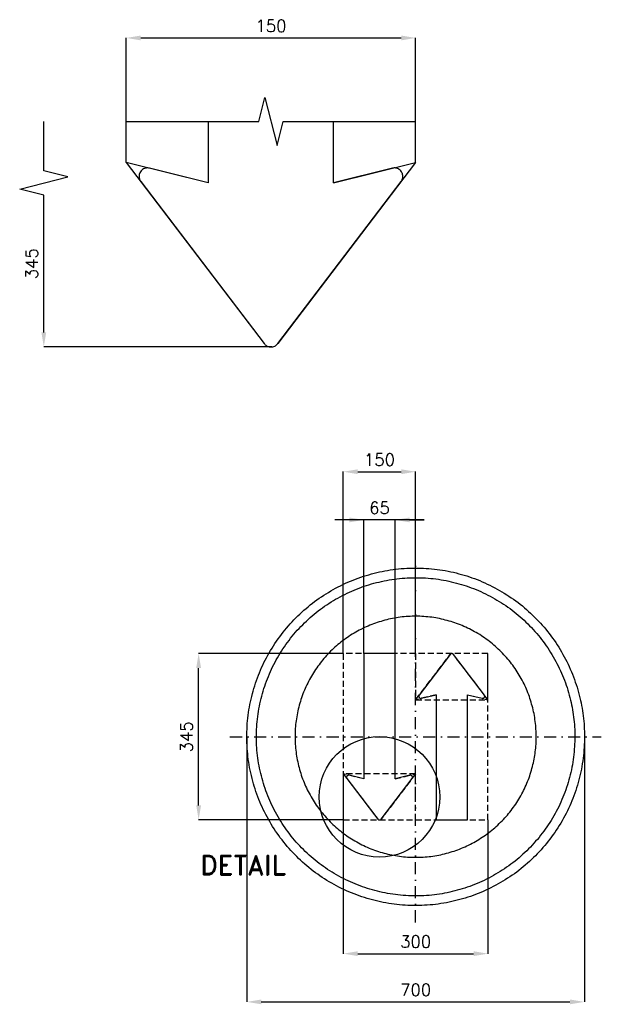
# Model space of a CAD drawing. Header units: millimetres. Extents: x -466 to 14259, y -200 to 2037.
import ezdxf

# ---------------------------------------------------------------- set-up
doc = ezdxf.new("R2010")
doc.units = ezdxf.units.MM
doc.header["$LTSCALE"] = 5
doc.linetypes.add('ČERCHOVANÁX2', pattern=[2, 1, -0.5, 0, -0.5])
doc.linetypes.add('ČÁRKOVANÁX2', pattern=[1.5, 1, -0.5])
doc.layers.add('Kóty', color=2, linetype='Continuous')
doc.layers.add('Značka', color=7, linetype='Continuous')
doc.styles.get("Standard").update_dxf_attribs({"font": 'romand.shx', "height": 25})
doc.dimstyles.get("Standard").update_dxf_attribs({"dimtxt": 25, "dimasz": 30, "dimexe": 0.18, "dimexo": 0.0625, "dimgap": 12.5, "dimtad": 1, "dimdec": 0, "dimzin": 0, "dimdsep": 46, "dimtxsty": 'Standard', "dimcen": 0.09, "dimadec": 0, "dimazin": 0, "dimtfac": 1, "dimtdec": 0, "dimtofl": 0, "dimtmove": 0, "dimatfit": 3, "dimfxl": 1, "dimtolj": 1, "dimtzin": 0, "dimarcsym": 0})

# ---------------------------------------------------------------- blocks, each defined once
blk = doc.blocks.new('*D0')
at = {"layer": 'Defpoints', "color": 0, "transparency": 16777216}
for p in [(205, 182.5), (505, 182.5), (505, -95)]:
    blk.add_point(p, dxfattribs=at)
at = {"layer": 'Kóty', "color": 0, "lineweight": -2, "transparency": 16777216}
for p, q in [((205, 182.4), (205, -95.2)), ((505, 182.4), (505, -95.2)), ((235, -95), (475, -95))]:
    blk.add_line(p, q, dxfattribs=at)
at = {"layer": 'Kóty', "color": 0, "transparency": 16777216}
for points in [[(235, -90), (235, -100), (205, -95)], [(475, -90), (475, -100), (505, -95)]]:
    blk.add_solid(points, dxfattribs=at)
at = {"layer": 'Kóty', "color": 0, "transparency": 16777216, "insert": (355, -70), "char_height": 25, "attachment_point": 5}
blk.add_mtext('\\A1;300', dxfattribs=at)
blk = doc.blocks.new('*D1')
at = {"layer": 'Defpoints', "color": 0, "transparency": 16777216}
for p in [(5, 355), (705, 355), (705, -195)]:
    blk.add_point(p, dxfattribs=at)
at = {"layer": 'Kóty', "color": 0, "lineweight": -2, "transparency": 16777216}
for p, q in [((5, 354.9), (5, -195.2)), ((705, 354.9), (705, -195.2)), ((35, -195), (675, -195))]:
    blk.add_line(p, q, dxfattribs=at)
at = {"layer": 'Kóty', "color": 0, "transparency": 16777216}
for points in [[(35, -190), (35, -200), (5, -195)], [(675, -190), (675, -200), (705, -195)]]:
    blk.add_solid(points, dxfattribs=at)
at = {"layer": 'Kóty', "color": 0, "transparency": 16777216, "insert": (355, -170), "char_height": 25, "attachment_point": 5}
blk.add_mtext('\\A1;700', dxfattribs=at)
blk = doc.blocks.new('*D2')
at = {"layer": 'Defpoints', "color": 0, "transparency": 16777216}
for p in [(-95, 527.5), (205, 527.5), (205, 182.5)]:
    blk.add_point(p, dxfattribs=at)
at = {"layer": 'Kóty', "color": 0, "lineweight": -2, "transparency": 16777216}
for p, q in [((204.9, 527.5), (-95.2, 527.5)), ((-95, 212.5), (-95, 497.5)), ((204.9, 182.5), (-95.2, 182.5))]:
    blk.add_line(p, q, dxfattribs=at)
at = {"layer": 'Kóty', "color": 0, "transparency": 16777216}
for points in [[(-100, 497.5), (-90, 497.5), (-95, 527.5)], [(-100, 212.5), (-90, 212.5), (-95, 182.5)]]:
    blk.add_solid(points, dxfattribs=at)
at = {"layer": 'Kóty', "color": 0, "transparency": 16777216, "insert": (-120, 355), "char_height": 25, "attachment_point": 5, "rotation": 90}
blk.add_mtext('\\A1;345', dxfattribs=at)
blk = doc.blocks.new('*D3')
at = {"layer": 'Defpoints', "color": 0, "transparency": 16777216}
for p in [(355, 905), (205, 527.5), (355, 527.5)]:
    blk.add_point(p, dxfattribs=at)
at = {"layer": 'Kóty', "color": 0, "lineweight": -2, "transparency": 16777216}
for p, q in [((205, 527.6), (205, 905.2)), ((235, 905), (325, 905)), ((355, 527.6), (355, 905.2))]:
    blk.add_line(p, q, dxfattribs=at)
at = {"layer": 'Kóty', "color": 0, "transparency": 16777216}
for points in [[(235, 910), (235, 900), (205, 905)], [(325, 910), (325, 900), (355, 905)]]:
    blk.add_solid(points, dxfattribs=at)
at = {"layer": 'Kóty', "color": 0, "transparency": 16777216, "insert": (280, 930), "char_height": 25, "attachment_point": 5}
blk.add_mtext('\\A1;150', dxfattribs=at)

msp = doc.modelspace()

# ---------------------------------------------------------------- linework, layer by layer
at = {"layer": 'Kóty'}
for p, q in [((-245, 1546.6), (-245, 1805)), ((-215, 1804.9), (325, 1804.9)), ((355, 1546.6), (355, 1805)), ((-416.1, 1529), (-416.1, 1631.6)), ((-416.1, 1194), (-416.1, 1479)), ((57, 1164), (-416.1, 1164)), ((372.5, 805), (187.5, 805)), ((247.5, 527.6), (247.5, 805.2)), ((312.5, 527.6), (312.5, 805.2)), ((342.5, 805), (372.5, 805))]:
    msp.add_line(p, q, dxfattribs=at)
msp.add_lwpolyline([(-416.1, 1479), (-466.1, 1491.5), (-366.1, 1516.5), (-416.1, 1529)], dxfattribs=at)
for points in [[(-215, 1809.9), (-215, 1799.9), (-245, 1804.9)], [(325, 1809.9), (325, 1799.9), (355, 1804.9)], [(-421.1, 1194), (-411.1, 1194), (-416.1, 1164)], [(217.5, 810), (217.5, 800), (247.5, 805)], [(342.5, 810), (342.5, 800), (312.5, 805)]]:
    msp.add_solid(points, dxfattribs=at)
at = {"layer": 'Značka', "color": 7}
for p, q in [((-245, 1631.6), (30, 1631.6)), ((80, 1631.6), (355, 1631.6))]:
    msp.add_line(p, q, dxfattribs=at)
at = {"layer": 'Značka', "color": 6, "linetype": 'ČERCHOVANÁX2', "lineweight": 25, "ltscale": 5}
for p, q in [((355, -30), (355, 740)), ((-30, 355), (740, 355))]:
    msp.add_line(p, q, dxfattribs=at)
at = {"layer": 'Značka', "color": 7}
msp.add_lwpolyline([(30, 1631.6), (42.5, 1681.6), (67.5, 1581.6), (80, 1631.6)], dxfattribs=at)
at = {"layer": 'Značka', "color": 1}
for points in [[(-196.7, 1534.7), (-197.6, 1534.9), (-198.4, 1535, 0.052467), (-201.9, 1535.2, 0.05269), (-205.3, 1534.7, 0.065525), (-209.3, 1533.1, 0.065455), (-212.8, 1530.6, 0.065323), (-215.6, 1527.3, 0.0652), (-217.5, 1523.4, 0.064853), (-218.4, 1519.2, 0.063641), (-218.3, 1514.9, 0.05269), (-217.4, 1511.6, 0.057443), (-215.9, 1508.5), (-215.4, 1507.8), (-214.9, 1507.1), (41.1, 1170.8), (41.6, 1170.2), (42.1, 1169.5, 0.049058), (44.5, 1167.4, 0.04912), (47.2, 1165.7, 0.061129), (51, 1164.3, 0.06137), (55, 1163.9, 0.061013), (59, 1164.3, 0.05949), (62.8, 1165.7, 0.049126), (65.5, 1167.4, 0.05367), (67.9, 1169.5), (68.4, 1170.2), (68.9, 1170.8), (324.9, 1507.1), (325.4, 1507.8), (325.9, 1508.5, 0.052534), (327.4, 1511.6, 0.052679), (328.3, 1514.9, 0.065501), (328.4, 1519.2, 0.06545), (327.5, 1523.4, 0.06532), (325.6, 1527.3, 0.065186), (322.8, 1530.6, 0.064843), (319.3, 1533.1, 0.063677), (315.3, 1534.7, 0.052686), (311.9, 1535.2, 0.057428), (308.4, 1535, 0.011511), (307.6, 1534.9, 0.003774), (306.7, 1534.7), (185, 1504.6), (185, 1631.6)], [(685, 355), (685, 352.8), (685, 350.7, -0.032166), (681.7, 307.7, -0.035722), (672.6, 265.4, -0.036665), (658.4, 224.6, -0.034754), (638.6, 186.3, -0.034039), (614.2, 150.6, -0.034453), (585.3, 118.6, -0.03456), (552.5, 90.5, -0.034426), (516.2, 67.1, -0.034389), (477.3, 48.4, -0.034418), (436.2, 35.2, -0.034424), (393.8, 27.1, -0.034417), (350.7, 25, -0.034416), (307.6, 28.3, -0.034417), (265.4, 37.4, -0.034417), (224.7, 51.7, -0.034416), (186.3, 71.4, -0.034417), (150.6, 95.7, -0.034417), (118.6, 124.7, -0.034417), (90.5, 157.5, -0.034417), (67.1, 193.8, -0.034417), (48.4, 232.7, -0.034417), (35.2, 273.8, -0.034417), (27.1, 316.2, -0.034417), (25, 359.3, -0.034417), (28.3, 402.4, -0.034417), (37.4, 444.6, -0.034417), (51.7, 485.3, -0.034416), (71.4, 523.7, -0.034417), (95.7, 559.4, -0.034418), (124.7, 591.4, -0.034417), (157.5, 619.5, -0.034415), (193.8, 642.9, -0.034416), (232.7, 661.6, -0.034417), (273.8, 674.8, -0.034418), (316.2, 682.9, -0.034417), (359.3, 685, -0.034417), (402.4, 681.7, -0.034417), (444.6, 672.6, -0.034415), (485.3, 658.3, -0.034416), (523.7, 638.6, -0.034418), (559.4, 614.3, -0.034406), (591.4, 585.3, -0.034413), (619.5, 552.5, -0.034487), (642.9, 516.2, -0.034418), (661.6, 477.3, -0.034077), (674.8, 436.2, -0.032792), (682.7, 395.9, -0.034265), (685, 355)], [(605, 355), (605, 356.6), (605, 358.3, 0.032169), (602.5, 390.9, 0.035722), (595.6, 422.9, 0.036667), (584.9, 453.8, 0.034753), (569.9, 482.8, 0.03404), (551.4, 509.8, 0.034453), (529.4, 534.1, 0.034563), (504.7, 555.4, 0.034428), (477.2, 573.1, 0.03439), (447.7, 587.3, 0.034416), (416.5, 597.3, 0.034424), (384.4, 603.4, 0.034418), (351.7, 605, 0.034416), (319.1, 602.5, 0.034415), (287.1, 595.6, 0.034415), (256.3, 584.8, 0.034416), (227.2, 569.9, 0.034418), (200.2, 551.4, 0.034417), (175.9, 529.4, 0.034415), (154.6, 504.6, 0.034417), (136.9, 477.2, 0.034416), (122.7, 447.7, 0.034416), (112.7, 416.5, 0.034417), (106.6, 384.4, 0.034417), (105, 351.7, 0.034417), (107.5, 319.1, 0.034417), (114.4, 287.1, 0.034417), (125.2, 256.3, 0.034417), (140.1, 227.2, 0.034416), (158.6, 200.2, 0.034416), (180.6, 175.9, 0.034417), (205.4, 154.6, 0.034417), (232.8, 136.9, 0.034417), (262.3, 122.7, 0.034417), (293.5, 112.7, 0.034416), (325.6, 106.6, 0.034416), (358.3, 105, 0.034417), (390.9, 107.5, 0.034418), (422.9, 114.4, 0.034416), (453.7, 125.2, 0.034417), (482.8, 140.1, 0.034417), (509.8, 158.6, 0.034405), (534.1, 180.6, 0.034415), (555.4, 205.4, 0.034488), (573.1, 232.8, 0.034417), (587.3, 262.3, 0.034078), (597.3, 293.5, 0.032788), (603.2, 324, 0.034264), (605, 355)], [(217.1, 275.2), (216.9, 275.2), (216.6, 275.3, 0.052467), (215.8, 275.3, 0.05269), (214.9, 275.2, 0.065525), (213.9, 274.8, 0.065455), (213, 274.2, 0.065323), (212.3, 273.4, 0.0652), (211.9, 272.4, 0.064853), (211.6, 271.3, 0.063641), (211.7, 270.3, 0.05269), (211.9, 269.4, 0.057443), (212.3, 268.7), (212.4, 268.5), (212.5, 268.3), (276.5, 184.2), (276.6, 184.1), (276.8, 183.9, 0.049058), (277.4, 183.4, 0.04912), (278.1, 183, 0.061129), (279, 182.6, 0.06137), (280, 182.5, 0.061013), (281, 182.6, 0.05949), (281.9, 183, 0.049126), (282.6, 183.4, 0.05367), (283.2, 183.9), (283.4, 184.1), (283.5, 184.2), (347.5, 268.3), (347.6, 268.5), (347.7, 268.7, 0.052534), (348.1, 269.4, 0.052679), (348.3, 270.3, 0.065501), (348.4, 271.3, 0.06545), (348.1, 272.4, 0.06532), (347.7, 273.4, 0.065186), (347, 274.2, 0.064843), (346.1, 274.8, 0.063677), (345.1, 275.2, 0.052686), (344.2, 275.3, 0.057428), (343.4, 275.3, 0.011511), (343.1, 275.2, 0.003774), (342.9, 275.2), (312.5, 267.7), (312.5, 527.5), (247.5, 527.5), (247.5, 267.7), (217.1, 275.2)], [(462.5, 182.5), (462.5, 442.3), (492.9, 434.8), (493.1, 434.8), (493.4, 434.7, 0.052468), (494.2, 434.7, 0.052618), (495.1, 434.8, 0.065513), (496.1, 435.2, 0.065448), (497, 435.8, 0.065323), (497.7, 436.6, 0.065175), (498.1, 437.6, 0.064839), (498.4, 438.7, 0.063627), (498.3, 439.7, 0.052672), (498.1, 440.6, 0.057459), (497.7, 441.3), (497.6, 441.5), (497.5, 441.7), (433.5, 525.8), (433.4, 525.9), (433.2, 526.1, 0.049058), (432.6, 526.6, 0.049103), (431.9, 527, 0.061115), (431, 527.4, 0.061339), (430, 527.5, 0.060993), (429, 527.4, 0.059453), (428.1, 527, 0.049173), (427.4, 526.6, 0.053727), (426.8, 526.1), (426.6, 525.9), (426.5, 525.8), (362.5, 441.7), (362.4, 441.5), (362.3, 441.3, 0.05252), (361.9, 440.6, 0.052669), (361.7, 439.7, 0.065501), (361.6, 438.7, 0.06545), (361.9, 437.6, 0.06532), (362.3, 436.6, 0.065186), (363, 435.8, 0.064843), (363.9, 435.2, 0.063677), (364.9, 434.8, 0.052686), (365.8, 434.7, 0.057428), (366.6, 434.7), (366.9, 434.8), (367.1, 434.8), (397.5, 442.3), (397.5, 182.5), (462.5, 182.5)]]:
    msp.add_lwpolyline(points, format="xyb", dxfattribs=at)
msp.add_lwpolyline([(-75, 1631.6), (-75, 1504.6), (-196.7, 1534.7)], dxfattribs=at)
at = {"layer": 'Značka', "color": 6, "ltscale": 2.5}
for points in [[(-245, 1546.6), (41.1, 1170.8)], [(-75, 1504.6), (-245, 1546.6)], [(355, 1546.6), (68.9, 1170.8)], [(185, 1504.6), (355, 1546.6)]]:
    msp.add_lwpolyline(points, dxfattribs=at)
at = {"layer": 'Značka', "color": 5}
msp.add_lwpolyline([(705, 355), (705, 352.7), (705, 350.4, -0.032168), (701.5, 304.8, -0.035723), (691.9, 260, -0.036667), (676.8, 216.7, -0.034754), (655.8, 176, -0.034039), (630, 138.2, -0.034453), (599.2, 104.3, -0.03456), (564.5, 74.4, -0.034426), (526, 49.6, -0.034389), (484.7, 29.8, -0.034418), (441.2, 15.8, -0.034424), (396.2, 7.3, -0.034417), (350.4, 5, -0.034416), (304.8, 8.5, -0.034417), (260, 18.1, -0.034417), (216.8, 33.3, -0.034417), (176, 54.2, -0.034417), (138.2, 80, -0.034417), (104.3, 110.8, -0.034417), (74.4, 145.5, -0.034417), (49.6, 184, -0.034417), (29.8, 225.2, -0.034417), (15.8, 268.8, -0.034417), (7.3, 313.8, -0.034417), (5, 359.6, -0.034417), (8.5, 405.2, -0.034417), (18.1, 450, -0.034417), (33.3, 493.2, -0.034417), (54.2, 534, -0.034417), (80, 571.8, -0.034416), (110.8, 605.7, -0.034418), (145.5, 635.6, -0.034417), (184, 660.4, -0.034415), (225.2, 680.2, -0.034415), (268.8, 694.2, -0.034415), (313.8, 702.7, -0.034416), (359.6, 705, -0.034417), (405.2, 701.5, -0.034417), (450, 691.9, -0.034417), (493.2, 676.7, -0.034417), (534, 655.8, -0.034417), (571.8, 630, -0.034407), (605.7, 599.2, -0.034414), (635.6, 564.5, -0.034488), (660.4, 526, -0.034419), (680.2, 484.8, -0.034077), (694.2, 441.2, -0.03279), (702.5, 398.4, -0.034265), (705, 355)], format="xyb", dxfattribs=at)
at = {"layer": 'Značka', "color": 6, "linetype": 'ČÁRKOVANÁX2', "ltscale": 2.5}
for points in [[(205, 182.5), (505, 182.5), (505, 527.5), (205, 527.5)], [(505, 527.5), (355, 527.5), (355, 431.8), (505, 431.8)], [(205, 182.5), (355, 182.5), (355, 278.2), (205, 278.2)]]:
    msp.add_lwpolyline(points, close=True, dxfattribs=at)
for points in [[(355, 431.8), (426.5, 525.8)], [(505, 431.8), (433.5, 525.8)], [(397.5, 442.3), (355, 431.8)], [(462.5, 442.3), (505, 431.8)], [(205, 278.2), (276.5, 184.2)], [(247.5, 267.7), (205, 278.2)], [(355, 278.2), (283.5, 184.2)], [(312.5, 267.7), (355, 278.2)]]:
    msp.add_lwpolyline(points, dxfattribs=at)
at = {"layer": 'Značka', "color": 7}
msp.add_circle((280, 230.3), 125, dxfattribs=at)

# ---------------------------------------------------------------- texts
at = {"layer": 'Kóty', "char_height": 25, "attachment_point": 5}
for s, insert in [('\\A1;150', (55, 1829.9)), ('\\A1;65', (280, 830))]:
    msp.add_mtext(s, dxfattribs=dict(at, insert=insert))
at = {"layer": 'Kóty', "insert": (-441.1, 1336.5), "char_height": 25, "attachment_point": 5, "rotation": 90}
msp.add_mtext('\\A1;345', dxfattribs=at)
at = {"layer": 'Značka', "color": 7, "insert": (-3.3, 88.9), "char_height": 40, "attachment_point": 5}
msp.add_mtext('\\A1;DETAIL', dxfattribs=at)

# ---------------------------------------------------------------- dimensions: what is measured, and where the dimension line sits
at = {"layer": 'Kóty'}
for base, p1, p2, picture, middle in [((355, 905), (205, 527.5), (355, 527.5), '*D3', (280, 930)), ((705, -195), (5, 355), (705, 355), '*D1', (355, -170)), ((505, -95), (205, 182.5), (505, 182.5), '*D0', (355, -70))]:
    dim = msp.add_linear_dim(base=base, p1=p1, p2=p2, dimstyle='Standard', dxfattribs=at)
    dim.commit()
    dim.dimension.update_dxf_attribs({"geometry": picture, "text_midpoint": middle})
dim = msp.add_linear_dim(base=(-95, 527.5), p1=(205, 182.5), p2=(205, 527.5), angle=90, dimstyle='Standard', dxfattribs=at)
dim.commit()
dim.dimension.update_dxf_attribs({"geometry": '*D2', "text_midpoint": (-120, 355)})

doc.saveas('drawing.dxf')
